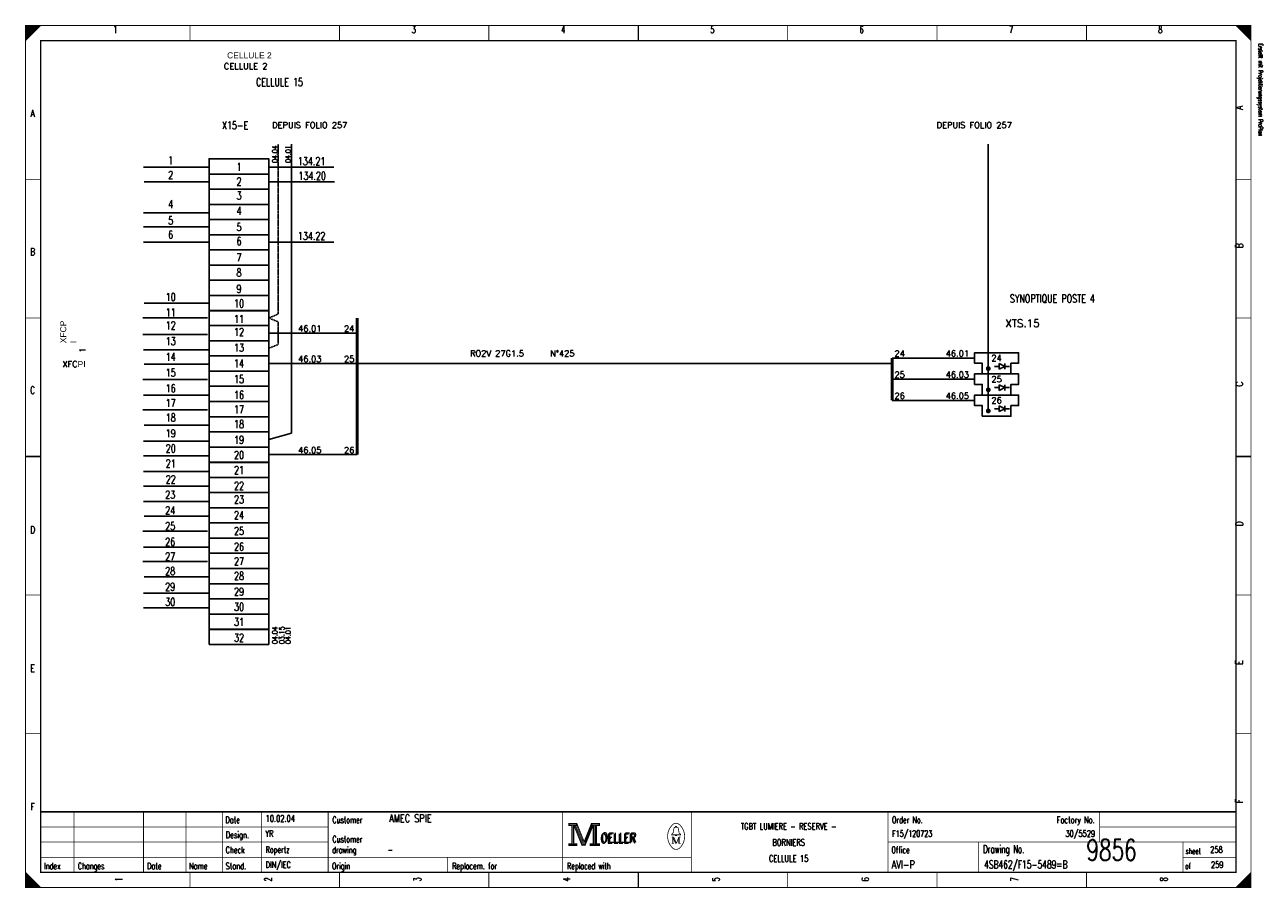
# Model space of a CAD drawing. Extents: x 0 to 409, y 0 to 285.
import ezdxf
from ezdxf.enums import TextEntityAlignment as Align

# ---------------------------------------------------------------- set-up
doc = ezdxf.new("R2010")
doc.units = 0
doc.header["$MEASUREMENT"] = 0
doc.linetypes.add('CONTINU', pattern=[0])
doc.linetypes.add('DISCONTINU', pattern=[0.15, 0.1, -0.05])
doc.layers.get('0').update_dxf_attribs({"color": 9, "linetype": 'CONTINUOUS'})
for name, color, linetype in [('POINTILLE', 5, 'DISCONTINU'), ('SCH-3', 3, 'CONTINU'), ('TEXTE', 3, 'CONTINUOUS'), ('TRAIFIN', 1, 'CONTINUOUS'), ('TRAIGROS', 2, 'CONTINUOUS'), ('TRAIMOY', 4, 'CONTINUOUS')]:
    doc.layers.add(name, color=color, linetype=linetype)
doc.styles.get("Standard").update_dxf_attribs({"font": 'romans.shx', "bigfont": 'TXT.shx'})

# ---------------------------------------------------------------- blocks, each defined once
blk = doc.blocks.new('BRND')
at = {"layer": 'TRAIFIN'}
for p, q in [((0.8, -5.47), (0.8, -3.59)), ((0.8, -3.59), (2.68, -4.53)), ((2.68, -5.47), (2.68, -3.59)), ((-0.73, -4.53), (0.8, -4.53)), ((2.68, -4.53), (0.8, -5.47)), ((2.68, -4.53), (4.27, -4.53))]:
    blk.add_line(p, q, dxfattribs=at)
at = {"layer": 'TRAIMOY'}
blk.add_lwpolyline([(-4.75, -7), (-4.75, -3.5), (-7.25, -3.5), (-7.25, 0), (7.25, 0), (7.25, -3.5), (4.75, -3.5), (4.75, -7)], close=True, dxfattribs=at)

msp = doc.modelspace()

# ---------------------------------------------------------------- linework, layer by layer
at = {"color": 0, "linetype": 'Continuous'}
for p, q in [((38.98, 238.14), (60.31, 238.14)), ((80.59, 238.14), (101.92, 238.14)), ((39.16, 233.3), (60.49, 233.3)), ((80.77, 233.3), (102.1, 233.3)), ((38.98, 223.09), (60.31, 223.09)), ((38.98, 218.42), (60.31, 218.42)), ((38.98, 213.4), (60.31, 213.4)), ((80.59, 213.4), (101.92, 213.4)), ((39.16, 193.24), (60.49, 193.24)), ((38.8, 188.39), (60.13, 188.39)), ((38.8, 182.84), (60.13, 182.84)), ((38.98, 177.82), (60.31, 177.82)), ((39.16, 172.98), (60.49, 172.98)), ((38.8, 167.96), (60.13, 167.96)), ((38.98, 162.77), (60.31, 162.77)), ((38.8, 157.93), (60.13, 157.93)), ((39.16, 152.91), (60.49, 152.91)), ((38.98, 147.53), (60.31, 147.53)), ((38.98, 142.7), (60.31, 142.7)), ((38.98, 137.54), (60.31, 137.54)), ((38.98, 132.74), (60.31, 132.74)), ((38.98, 127.62), (60.31, 127.62)), ((39.16, 122.78), (60.49, 122.78)), ((38.8, 117.77), (60.13, 117.77)), ((38.98, 112.57), (60.31, 112.57)), ((38.8, 107.73), (60.13, 107.73)), ((39.16, 102.71), (60.49, 102.71)), ((38.98, 97.34), (60.31, 97.34)), ((38.98, 92.5), (60.31, 92.5))]:
    msp.add_line(p, q, dxfattribs=at)
at = {"color": 0, "const_width": 0.25, "flags": 128}
for points in [[(0, 285), (5, 285), (0, 280), (0, 285)], [(0, 142.5), (0, 285), (405, 285), (405, 0), (0, 0), (0, 142.5)], [(0.25, 285), (0.25, 280.25), (0.5, 280.5), (0.5, 285), (0.75, 285), (0.75, 280.75), (1, 281), (1, 285), (1.25, 285), (1.25, 281.25), (1.5, 281.5), (1.5, 285), (1.75, 285), (1.75, 281.75), (2, 282)], [(2, 282), (2, 285), (2.25, 285), (2.25, 282.25), (2.5, 282.5), (2.5, 285), (2.75, 285), (2.75, 282.75), (3, 283), (3, 285), (3.25, 285), (3.25, 283.25), (3.5, 283.5), (3.5, 285), (3.75, 285)], [(3.75, 285), (3.75, 283.75), (4, 284), (4, 285), (4.25, 285), (4.25, 284.25), (4.5, 284.5), (4.5, 285), (4.75, 285), (4.75, 284.75)], [(400, 285), (405, 280), (404.75, 280.25), (404.75, 285), (404.5, 285), (404.5, 280.5), (404.25, 280.75), (404.25, 285), (404, 285), (404, 281), (403.75, 281.25), (403.75, 285), (403.5, 285), (403.5, 281.5), (403.25, 281.75)], [(401.5, 283.5), (401.5, 285), (401.25, 285), (401.25, 283.75), (401, 284), (401, 285), (400.75, 285), (400.75, 284.25), (400.5, 284.5), (400.5, 285), (400.25, 285), (400.25, 284.75)], [(403.25, 281.75), (403.25, 285), (403, 285), (403, 282), (402.75, 282.25), (402.75, 285), (402.5, 285), (402.5, 282.5), (402.25, 282.75), (402.25, 285), (402, 285), (402, 283), (401.75, 283.25), (401.75, 285), (401.5, 285)], [(179.5, 21.2), (179.5, 20.5), (180.5, 20.5), (180.5, 14.5), (179.5, 14.5), (179.5, 13.8), (182.2, 13.8), (182.2, 14.5), (181.2, 14.5), (181.2, 20.5), (182.2, 20.5), (182.2, 21.2), (179.5, 21.2)], [(180.7, 20.7), (180.7, 14.3), (181, 14.3), (181, 20.7)], [(181.2, 20.5), (183.9, 13.8), (184.9, 13.8), (187.6, 20.5)], [(181.8, 20.5), (184.2, 14.6), (184.6, 14.6)], [(182.2, 21.2), (184.6, 15.2), (187, 21.2)], [(182.2, 20.5), (184.4, 14.9), (184.7, 14.9)], [(184.6, 14.2), (184.9, 14.2), (187.4, 20.5)], [(184.6, 14.6), (184.8, 14.6), (187.2, 20.5)], [(187.6, 20.5), (187.6, 14.5), (186.6, 14.5), (186.6, 13.8), (187.1, 13.8)], [(187, 21.2), (187, 20.5), (188, 20.5), (188, 14.5), (187, 14.5), (187, 13.8), (189.7, 13.8), (189.7, 14.5), (188.7, 14.5), (188.7, 20.5), (189.7, 20.5), (189.7, 21.2), (187, 21.2)], [(187.8, 20.7), (187.8, 14.3), (188.3, 14.3), (188.3, 20.7), (188.5, 20.7), (188.5, 14.3)], [(214.8, 17.4), (213.5, 17.4), (213.5, 17.6), (214, 18), (214.3, 19.6)], [(213.9, 16.7), (213.9, 14.6), (213.5, 14.6)], [(213.9, 16.7), (214.8, 14.6), (215.1, 14.6)], [(214.8, 19.9), (214.8, 20.2), (215.2, 20.2), (215.2, 19.9)], [(215.2, 17.4), (216.5, 17.4), (216.5, 17.6), (216, 18), (215.7, 19.6)], [(0, 5), (0, 0), (5, 0), (0, 5), (0.25, 4.75), (0.25, 0), (0.5, 0), (0.5, 4.5), (0.75, 4.25), (0.75, 0), (1, 0), (1, 4), (1.25, 3.75), (1.25, 0), (1.5, 0)], [(404.75, 4.75), (404.75, 0), (404.5, 0), (404.5, 4.5), (404.25, 4.25), (404.25, 0), (404, 0), (404, 4), (403.75, 3.75), (403.75, 0), (403.5, 0), (403.5, 3.5), (403.25, 3.25), (403.25, 0), (403, 0)], [(1.5, 0), (1.5, 3.5), (1.75, 3.25), (1.75, 0), (2, 0), (2, 3), (2.25, 2.75), (2.25, 0), (2.5, 0), (2.5, 2.5), (2.75, 2.25), (2.75, 0), (3, 0), (3, 2), (3.25, 1.75)], [(3.25, 1.75), (3.25, 0), (3.5, 0), (3.5, 1.5), (3.75, 1.25), (3.75, 0), (4, 0), (4, 1), (4.25, 0.75), (4.25, 0), (4.5, 0), (4.5, 0.5), (4.75, 0.25)], [(401.25, 1.25), (401.25, 0), (401, 0), (401, 1), (400.75, 0.75), (400.75, 0), (400.5, 0), (400.5, 0.5), (400.25, 0.25), (400.25, 0)], [(403, 0), (403, 3), (402.75, 2.75), (402.75, 0), (402.5, 0), (402.5, 2.5), (402.25, 2.25), (402.25, 0), (402, 0), (402, 2), (401.75, 1.75), (401.75, 0), (401.5, 0), (401.5, 1.5), (401.25, 1.25)]]:
    msp.add_lwpolyline(points, dxfattribs=at)
at = {"color": 0, "flags": 128}
for points, const_width in [([(0, 285), (405, 285), (405, 0), (0, 0)], 0.25), ([(5, 280), (400, 280), (400, 5), (5, 5)], 0.5), ([(5, 280), (400, 280), (400, 5), (5, 5)], 0.25), ([(179.7, 21), (182, 21), (182, 20.7), (179.7, 20.7)], 0.25), ([(187.2, 21), (189.5, 21), (189.5, 20.7), (187.2, 20.7)], 0.25), ([(214.8, 17.4), (215.2, 17.4), (215.2, 17.1), (214.8, 17.1)], 0.25), ([(179.7, 14.3), (182, 14.3), (182, 14), (179.7, 14)], 0.25), ([(186.8, 14.3), (189.5, 14.3), (189.5, 14), (186.8, 14)], 0.25)]:
    msp.add_lwpolyline(points, close=True, dxfattribs=dict(at, const_width=const_width))
at = {"color": 0}
for points, const_width in [([(54.38, 285), (54.38, 280)], 0.25), ([(103.75, 285), (103.75, 280)], 0.25), ([(153.12, 285), (153.12, 280)], 0.25), ([(202.5, 280), (202.5, 285)], 0.5), ([(202.5, 285), (202.5, 280)], 0.25), ([(251.88, 285), (251.88, 280)], 0.25), ([(301.25, 285), (301.25, 280)], 0.25), ([(350.62, 285), (350.62, 280)], 0.25), ([(0, 234.17), (5, 234.17)], 0.25), ([(405, 234.17), (400, 234.17)], 0.25), ([(0, 188.33), (5, 188.33)], 0.25), ([(405, 188.33), (400, 188.33)], 0.25), ([(5, 142.5), (0, 142.5)], 0.5), ([(0, 142.5), (5, 142.5)], 0.25), ([(400, 142.5), (405, 142.5)], 0.5), ([(405, 142.5), (400, 142.5)], 0.25), ([(0, 96.67), (5, 96.67)], 0.25), ([(405, 96.67), (400, 96.67)], 0.25), ([(0, 50.83), (5, 50.83)], 0.25), ([(405, 50.83), (400, 50.83)], 0.25), ([(400, 25), (5, 25)], 0.5), ([(16, 5), (16, 25)], 0.25), ([(39, 5), (39, 25)], 0.25), ([(53, 5), (53, 25)], 0.25), ([(65, 25), (65, 5)], 0.25), ([(78, 25), (78, 5)], 0.25), ([(100, 25), (100, 5)], 0.25), ([(177.5, 25), (177.5, 5)], 0.25), ([(220, 25), (220, 5)], 0.25), ([(285, 25), (285, 5)], 0.25), ([(355, 25), (355, 15)], 0.25), ([(181.5, 20.5), (184, 14.2)], 0.25), ([(184.7, 14.9), (187, 20.6)], 0.25), ([(5, 20), (100, 20)], 0.25), ([(213.5, 16.7), (214.2, 16.7)], 0.25), ([(214.2, 16.7), (215.1, 14.6)], 0.25), ([(214.6, 19.9), (215.5, 19.9)], 0.25), ([(215.1, 14.6), (215.9, 16.7)], 0.25), ([(215.9, 14.6), (215.9, 16.7)], 0.25), ([(215.9, 16.7), (216.5, 16.7)], 0.25), ([(216.1, 16.7), (216.1, 14.6)], 0.25), ([(355, 20), (400, 20)], 0.25), ([(5, 15), (100, 15)], 0.25), ([(184, 14.2), (184.6, 14.2)], 0.25), ([(213.9, 14.6), (214.3, 14.6)], 0.25), ([(216.5, 14.6), (215.7, 14.6)], 0.25), ([(285, 15), (400, 15)], 0.25), ([(315, 15), (315, 5)], 0.25), ([(382.5, 15), (382.5, 5)], 0.25), ([(5, 10), (220, 10)], 0.25), ([(139.5, 10), (139.5, 5)], 0.25), ([(382.5, 10), (400, 10)], 0.25), ([(54.38, 0), (54.38, 5)], 0.25), ([(103.75, 0), (103.75, 5)], 0.25), ([(153.12, 0), (153.12, 5)], 0.25), ([(202.5, 5), (202.5, 0)], 0.5), ([(202.5, 0), (202.5, 5)], 0.25), ([(251.88, 0), (251.88, 5)], 0.25), ([(301.25, 0), (301.25, 5)], 0.25), ([(350.62, 0), (350.62, 5)], 0.25), ([(405, 5), (400, 0)], 0.25), ([(4.75, 0), (4.75, 0.25)], 0.25)]:
    msp.add_lwpolyline(points, dxfattribs=dict(at, const_width=const_width))
at = {"color": 0, "linetype": 'Continuous'}
for points in [[(60.66, 235.9), (60.66, 240.92), (80.38, 240.92), (80.38, 235.9)], [(60.66, 230.88), (60.66, 235.9), (80.38, 235.9), (80.38, 230.88)], [(60.66, 225.86), (60.66, 230.88), (80.38, 230.88), (80.38, 225.86)], [(60.66, 220.84), (60.66, 225.86), (80.38, 225.86), (80.38, 220.84)], [(60.66, 215.82), (60.66, 220.84), (80.38, 220.84), (80.38, 215.82)], [(60.66, 210.8), (60.66, 215.82), (80.38, 215.82), (80.38, 210.8)], [(60.66, 205.78), (60.66, 210.8), (80.38, 210.8), (80.38, 205.78)], [(60.66, 200.76), (60.66, 205.78), (80.38, 205.78), (80.38, 200.76)], [(60.66, 195.73), (60.66, 200.76), (80.38, 200.76), (80.38, 195.73)], [(60.66, 190.71), (60.66, 195.73), (80.38, 195.73), (80.38, 190.71)], [(60.66, 185.79), (60.66, 190.81), (80.38, 190.81), (80.38, 185.79)], [(60.66, 180.77), (60.66, 185.79), (80.38, 185.79), (80.38, 180.77)], [(60.66, 175.75), (60.66, 180.77), (80.38, 180.77), (80.38, 175.75)], [(60.66, 170.73), (60.66, 175.75), (80.38, 175.75), (80.38, 170.73)], [(60.66, 165.71), (60.66, 170.73), (80.38, 170.73), (80.38, 165.71)], [(60.66, 160.68), (60.66, 165.71), (80.38, 165.71), (80.38, 160.68)], [(60.66, 155.66), (60.66, 160.68), (80.38, 160.68), (80.38, 155.66)], [(60.66, 150.64), (60.66, 155.66), (80.38, 155.66), (80.38, 150.64)], [(60.66, 145.62), (60.66, 150.64), (80.38, 150.64), (80.38, 145.62)], [(60.66, 140.6), (60.66, 145.62), (80.38, 145.62), (80.38, 140.6)], [(60.66, 135.53), (60.66, 140.55), (80.38, 140.55), (80.38, 135.53)], [(60.66, 130.55), (60.66, 135.57), (80.38, 135.57), (80.38, 130.55)], [(60.66, 125.55), (60.66, 130.57), (80.38, 130.57), (80.38, 125.55)], [(60.66, 120.53), (60.66, 125.55), (80.38, 125.55), (80.38, 120.53)], [(60.66, 115.51), (60.66, 120.53), (80.38, 120.53), (80.38, 115.51)], [(60.66, 110.49), (60.66, 115.51), (80.38, 115.51), (80.38, 110.49)], [(60.66, 105.46), (60.66, 110.49), (80.38, 110.49), (80.38, 105.46)], [(60.66, 100.44), (60.66, 105.46), (80.38, 105.46), (80.38, 100.44)], [(60.66, 95.42), (60.66, 100.44), (80.38, 100.44), (80.38, 95.42)], [(60.66, 90.4), (60.66, 95.42), (80.38, 95.42), (80.38, 90.4)], [(60.66, 85.33), (60.66, 90.35), (80.38, 90.35), (80.38, 85.33)], [(60.66, 80.36), (60.66, 85.38), (80.38, 85.38), (80.38, 80.36)]]:
    msp.add_lwpolyline(points, close=True, dxfattribs=at)
at = {"color": 0, "const_width": 0.25, "flags": 128}
for points in [[(213.5, 20.39, 0.373815), (213.49, 13.43, 0.373815)], [(216.49, 20.4, 0.530775), (213.51, 20.41, 0.530775)], [(216.5, 13.4, 0.378582), (216.46, 20.44, 0.378582)], [(214.6, 19.9, 0.414214), (214.3, 19.6, 0.414214)], [(215.7, 19.6, 0.414214), (215.4, 19.9, 0.414214)], [(213.5, 13.4, 0.532213), (216.49, 13.39, 0.532213)]]:
    msp.add_lwpolyline(points, format="xyb", dxfattribs=at)
at = {"layer": 'POINTILLE', "color": 0, "const_width": 0.5}
msp.add_lwpolyline([(286.41, 173.24), (109.63, 173.24)], dxfattribs=at)
at = {"layer": 'TRAIFIN', "color": 0, "linetype": 'DISCONTINU'}
for p, q in [((83.53, 245.8), (83.53, 189.59)), ((83.53, 189.59), (80.38, 188.3)), ((83.53, 187.02), (80.38, 188.3)), ((83.53, 187.02), (83.53, 179.55)), ((83.53, 179.55), (80.38, 178.26))]:
    msp.add_line(p, q, dxfattribs=at)
at = {"layer": 'TRAIFIN', "color": 0}
for p, q in [((87.91, 150.17), (87.91, 245.8)), ((87.91, 150.17), (87.91, 215.86)), ((109.63, 183.28), (80.38, 183.28)), ((109.63, 173.24), (80.38, 173.24)), ((313.66, 175.06), (286.41, 175.06)), ((313.66, 168.06), (286.41, 168.06)), ((313.66, 161.06), (286.41, 161.06)), ((87.91, 150.17), (80.38, 148.13)), ((109.63, 143.11), (80.38, 143.11))]:
    msp.add_line(p, q, dxfattribs=at)
at = {"layer": 'TRAIFIN', "color": 0, "const_width": 0.72}
for points in [[(317.72, 171.56, 1), (318.6, 171.56, 1)], [(317.72, 164.56, 1), (318.6, 164.56, 1)], [(317.72, 157.56, 1), (318.6, 157.56, 1)]]:
    msp.add_lwpolyline(points, format="xyb", close=True, dxfattribs=at)
at = {"layer": 'TRAIGROS', "color": 0}
msp.add_line((318.16, 245.8), (318.16, 157.12), dxfattribs=at)
at = {"layer": 'TRAIGROS', "color": 0, "const_width": 1}
for points in [[(109.63, 188.3), (109.63, 143.11)], [(286.41, 175.06), (286.41, 161.06)]]:
    msp.add_lwpolyline(points, dxfattribs=at)

# ---------------------------------------------------------------- block references
at = {"layer": 'SCH-3', "color": 0}
for p in [(320.91, 176.81), (320.91, 169.81), (320.91, 162.81)]:
    msp.add_blockref('BRND', p, dxfattribs=at)

# ---------------------------------------------------------------- texts
at = {"color": 0}
for s, height, width, p in [('1', 2.38, 0.672, (29.65, 284.86)), ('3', 2.38, 0.672, (128.32, 284.86)), ('4', 2.38, 0.672, (177.66, 284.86)), ('5', 2.38, 0.672, (226.99, 284.86)), ('6', 2.38, 0.672, (276.32, 284.86)), ('7', 2.38, 0.672, (325.66, 284.86)), ('8', 2.38, 0.672, (374.99, 284.86)), ('CELLULE 15', 2.619, 0.736, (83.93, 267.6)), ('A', 2.38, 0.76, (2.33, 257.17)), ('X15-E', 2.619, 0.736, (69.25, 253.3)), ('1', 2.62, 0.736, (47.97, 241.72)), ('134.21', 2.619, 0.736, (94.55, 241.45)), ('1', 2.62, 0.736, (70.57, 239.57)), ('2', 2.62, 0.736, (47.97, 236.88)), ('2', 2.62, 0.736, (70.57, 234.73)), ('134.20', 2.619, 0.736, (94.73, 236.61)), ('3', 2.62, 0.736, (70.57, 230.07)), ('4', 2.62, 0.736, (47.97, 227.21)), ('5', 2.62, 0.736, (47.97, 221.83)), ('4', 2.62, 0.736, (70.57, 225.05)), ('6', 2.62, 0.736, (47.97, 217.16)), ('5', 2.62, 0.736, (70.57, 219.68)), ('6', 2.62, 0.736, (70.57, 215.01)), ('134.22', 2.619, 0.736, (94.55, 216.71)), ('B', 2.38, 0.76, (2.33, 211.39)), ('7', 2.62, 0.736, (70.57, 209.63)), ('8', 2.62, 0.736, (70.57, 204.62)), ('10', 2.619, 0.736, (47.97, 196.55)), ('9', 2.62, 0.736, (70.57, 199.24)), ('10', 2.619, 0.736, (70.57, 194.4)), ('SYNOPTIQUE POSTE 4', 2.6194, 0.736, (339.34, 196.04)), ('11', 2.619, 0.736, (47.97, 191.43)), ('11', 2.619, 0.736, (70.57, 189.28)), ('12', 2.619, 0.736, (47.97, 187.13)), ('12', 2.619, 0.736, (70.57, 184.98)), ('13', 2.619, 0.736, (47.97, 181.94)), ('14', 2.619, 0.736, (47.97, 176.74)), ('13', 2.619, 0.736, (70.57, 179.79)), ('14', 2.619, 0.736, (70.57, 174.59)), ('15', 2.619, 0.736, (47.97, 171.54)), ('15', 2.619, 0.736, (70.57, 169.39)), ('C', 2.38, 0.76, (2.33, 165.61)), ('16', 2.619, 0.736, (47.97, 166.35)), ('16', 2.619, 0.736, (70.57, 164.19)), ('17', 2.619, 0.736, (47.97, 161.51)), ('18', 2.619, 0.736, (47.97, 156.67)), ('17', 2.619, 0.736, (70.57, 159.36)), ('19', 2.619, 0.736, (47.97, 151.47)), ('18', 2.619, 0.736, (70.57, 154.52)), ('19', 2.619, 0.736, (70.57, 149.32)), ('20', 2.619, 0.736, (47.97, 146.45)), ('20', 2.619, 0.736, (70.57, 144.3)), ('21', 2.619, 0.736, (47.97, 141.48)), ('21', 2.619, 0.736, (70.57, 139.33)), ('22', 2.619, 0.736, (47.97, 136.24)), ('23', 2.619, 0.736, (47.8, 131.2)), ('22', 2.619, 0.736, (70.57, 134.09)), ('23', 2.619, 0.736, (70.57, 129.59)), ('24', 2.619, 0.736, (47.8, 126)), ('24', 2.619, 0.736, (70.57, 124.39)), ('D', 2.38, 0.76, (2.33, 119.47)), ('25', 2.619, 0.736, (47.8, 120.81)), ('25', 2.619, 0.736, (70.57, 119.19)), ('26', 2.619, 0.736, (47.8, 115.61)), ('27', 2.619, 0.736, (47.8, 110.77)), ('26', 2.619, 0.736, (70.57, 114)), ('27', 2.619, 0.736, (70.57, 109.16)), ('28', 2.619, 0.736, (47.8, 105.93)), ('28', 2.619, 0.736, (70.57, 104.32)), ('29', 2.619, 0.736, (47.8, 100.74)), ('29', 2.619, 0.736, (70.57, 99.12)), ('30', 2.619, 0.736, (47.8, 95.72)), ('30', 2.619, 0.736, (70.57, 94.11)), ('31', 2.619, 0.736, (70.57, 89.13)), ('32', 2.619, 0.736, (70.57, 83.89)), ('E', 2.38, 0.76, (2.33, 73.68)), ('F', 2.38, 0.76, (2.33, 27.9)), ('TGBT LUMIERE - RESERVE -', 2.1431, 0.7536, (252.19, 21.3)), ('BORNIERS', 2.143, 0.76, (252.19, 15.97)), ('CELLULE 15', 2.143, 0.681231, (252.19, 10.65))]:
    msp.add_text(s, height=height, dxfattribs=dict(at, width=width)).set_placement(p, align=Align.TOP_CENTER)
at = {"color": 0, "width": 0.622634}
msp.add_text('Erstellt mit Projektierungssystem ProPlan', height=1.4287, rotation=270, dxfattribs=at).set_placement((407.02, 279.06), align=Align.BOTTOM_LEFT)
at = {"color": 0, "width": 0.76}
for s, p in [('A', (399.91, 257.17)), ('B', (399.91, 211.39)), ('C', (399.92, 165.61)), ('D', (399.92, 119.47)), ('E', (399.91, 73.68)), ('F', (399.91, 27.9))]:
    msp.add_text(s, height=2.38, rotation=90, dxfattribs=at).set_placement(p, align=Align.TOP_LEFT)
at = {"color": 0}
for s, height, width, p in [('04.04', 1.676, 0.736, (81.55, 242.48)), ('04.01', 1.676, 0.736, (85.94, 242.48)), ('04.04', 1.676, 0.736, (81.55, 83.43)), ('03.15', 1.676, 0.736, (83.86, 83.43)), ('04.01', 1.676, 0.736, (85.94, 83.43)), ('1', 2.38, 0.672, (29.65, 2.7)), ('2', 2.38, 0.672, (78.99, 2.7)), ('3', 2.38, 0.672, (128.32, 2.7)), ('4', 2.38, 0.672, (177.66, 2.7)), ('5', 2.38, 0.672, (226.99, 2.7)), ('6', 2.38, 0.672, (276.32, 2.7)), ('7', 2.38, 0.672, (325.66, 2.7)), ('8', 2.38, 0.672, (374.99, 2.7))]:
    msp.add_text(s, height=height, rotation=90, dxfattribs=dict(at, width=width)).set_placement(p, align=Align.TOP_CENTER)
for s, height, width, p in [('Date', 2.143, 0.64, (66.05, 23.42)), ('Customer', 2.143, 0.62, (101.4, 23.42)), ('Order No.', 2.143, 0.656889, (286.33, 23.42)), ('Design.', 2.143, 0.636571, (66.19, 18.46)), ('Customer', 2.143, 0.62, (101.4, 17.04)), ('OELLER', 3.096, 0.76, (189.96, 17.75)), ('OELLER', 3.096, 0.76, (189.96, 17.75)), ('OELLER', 3.096, 0.76, (190.32, 18.1)), ('Check', 2.143, 0.632, (66.12, 13.49)), ('drawing', 2.143, 0.6, (101.33, 13.49)), ('Office', 2.143, 0.626667, (286.15, 13.49)), ('Drawing No.', 2.6194, 0.646545, (316.43, 13.98)), ('sheet', 1.905, 0.6, (383.38, 12.99)), ('Index', 2.143, 0.632, (6.09, 8.16)), ('Changes', 2.143, 0.622857, (17.26, 8.16)), ('Stand.', 2.143, 0.642667, (66.12, 8.16)), ('Origin', 2.143, 0.626667, (101.27, 8.16)), ('Replacem. for', 2.1431, 0.627077, (140.97, 8.16)), ('Replaced with', 2.1431, 0.619692, (178.95, 8.16)), ('of', 1.905, 0.6, (383.23, 8.02)), ('Date', 2.143, 0.64, (40.15, 8.16)), ('Name', 2.143, 0.64, (54.04, 8.16))]:
    msp.add_text(s, height=height, dxfattribs=dict(at, width=width)).set_placement(p, align=Align.TOP_LEFT)
for s, height, width, p in [('10.02.04', 2.143, 0.678, (79.34, 21.08)), ('AMEC SPIE', 2.619, 0.752889, (120.16, 20.77)), ('YR', 2.143, 0.626667, (79.27, 16.11)), ('F15/120723', 2.143, 0.6832, (286.39, 16.11)), ('Ropertz', 2.143, 0.622857, (79.32, 10.79)), ('-', 2.14, 0.696, (119.65, 10.79)), ('9856', 7, 0.6928, (350.58, 6.78)), ('258', 2.143, 0.672, (391.5, 10.79)), ('DIN/IEC', 2.143, 0.750857, (79.35, 5.82)), ('AVI-P', 2.619, 0.7472, (286.24, 5.51)), ('4SB462/F15-5489=B', 2.6194, 0.6928, (316.79, 5.51)), ('259', 2.143, 0.672, (391.77, 5.82))]:
    msp.add_text(s, height=height, dxfattribs=dict(at, width=width)).set_placement(p, align=Align.BOTTOM_LEFT)
at = {"color": 0, "width": 0.646545}
msp.add_text('Factory No.', height=2.1431, dxfattribs=at).set_placement((353.35, 23.42), align=Align.TOP_RIGHT)
at = {"color": 0, "width": 0.675429}
msp.add_text('30/5529', height=2.143, dxfattribs=at).set_placement((353.46, 16.11), align=Align.BOTTOM_RIGHT)
at = {"linetype": 'Continuous', "char_height": 2, "attachment_point": 1}
for s, insert, width in [('{\\fArial|b0|i0|c0|p34;CELLULE 2}', (66.61, 276.14), 67.0761), ('CELLULE 2', (65.54, 272.55), 64.2066), ('XFC{\\fArial|b0|i0|c0|p34;PI}', (12.17, 174.04), 3.7664)]:
    msp.add_mtext(s, dxfattribs=dict(at, insert=insert, width=width))
at = {"linetype": 'Continuous', "char_height": 2, "attachment_point": 1, "rotation": 90}
for s, insert, width in [('{\\fArial|b0|i0|c0|p34;XFCP\\PI}', (11.45, 179.96), 3.7664), ('1', (17.84, 176.83), 3.9457)]:
    msp.add_mtext(s, dxfattribs=dict(at, insert=insert, width=width))
at = {"layer": 'TEXTE', "color": 0}
for s, p in [('DEPUIS FOLIO 257', (93.93, 252.08)), ('DEPUIS FOLIO 257', (313.51, 252.08)), ('46.01', (93.93, 184.78)), ('24', (106.96, 184.78)), ('46.03', (93.93, 174.74)), ('25', (106.96, 174.74)), ('24', (288.88, 176.56)), ('46.01', (307.94, 176.56)), ('24', (320.91, 175.06)), ('25', (288.88, 169.56)), ('46.03', (307.94, 169.56)), ('25', (320.91, 168.06)), ('26', (288.88, 162.56)), ('46.05', (307.94, 162.56)), ('26', (320.91, 161.06)), ('46.05', (93.93, 144.61)), ('26', (106.96, 144.61))]:
    msp.add_text(s, height=2, dxfattribs=at).set_placement(p, align=Align.MIDDLE)
msp.add_text('XTS.15', height=2.5, dxfattribs=at).set_placement((329.45, 185.3), align=Align.CENTER)
for s, p in [('RO2V 27G1.5', (146.9, 175.59)), ('N°425', (173.36, 175.59))]:
    msp.add_text(s, height=2, dxfattribs=at).set_placement(p)

doc.saveas('drawing.dxf')
